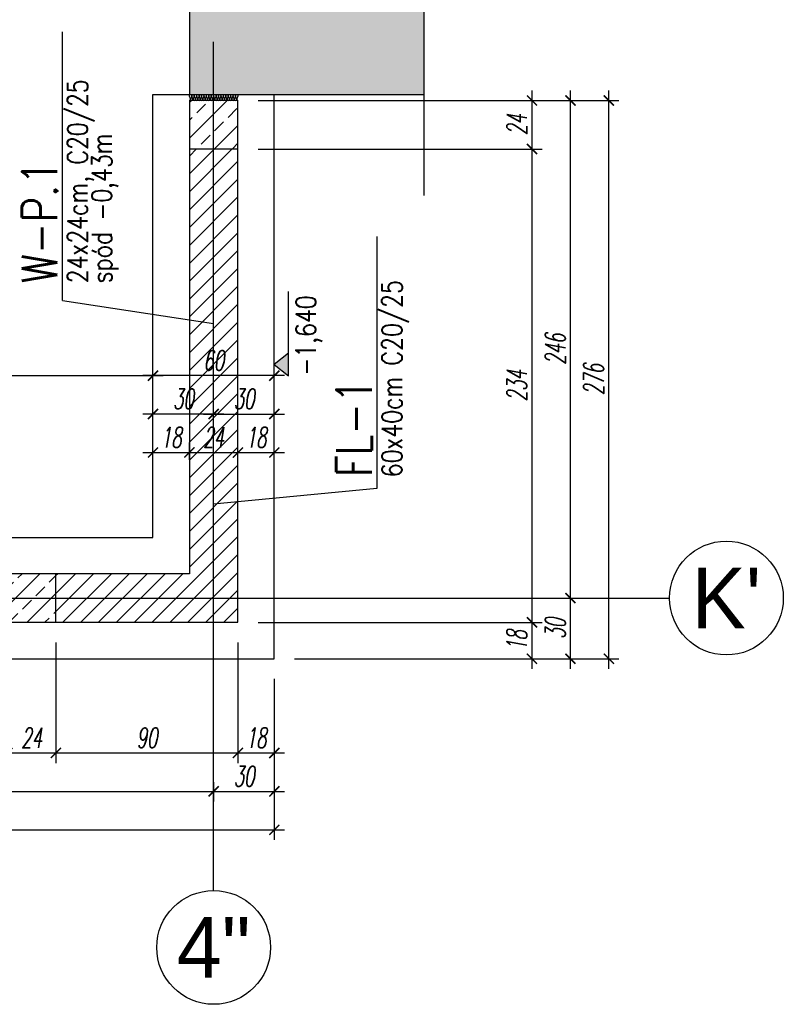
# Model space of a CAD drawing. Header units: millimetres. Extents: x -66901 to 936319, y -323998 to 488548.
# Tile 8 of 84: x 547000 to 550776, y -131907 to -127039. Entities that reach past the tile are written whole.
import ezdxf
from ezdxf.enums import TextEntityAlignment as Align
from ezdxf.lldxf.tags import DXFTag

# ---------------------------------------------------------------- set-up
doc = ezdxf.new("R2010")
doc.units = ezdxf.units.MM
doc.header["$LTSCALE"] = 5
doc.header["$MEASUREMENT"] = 0
for name, color, linetype in [('A-OCIEPLENIE', 3, 'Continuous'), ('K-HATCH', 8, 'Continuous'), ('K-OSIE', 1, 'CENTER'), ('K-SC_KON', 2, 'Continuous'), ('K-STROPY', 201, 'Continuous'), ('K-SŁUPY', 4, 'Continuous'), ('K-WYMIARY', 254, 'Continuous'), ('N-20', 254, 'Continuous'), ('N-20-RZEDNA', 254, 'Continuous'), ('N-25', 71, 'Continuous'), ('N-50', 4, 'Continuous'), ('POMOCNICZE', 8, 'DASHED2'), ('S-25', 71, 'Continuous'), ('S-35', 101, 'Continuous')]:
    doc.layers.add(name, color=color, linetype=linetype)
doc.styles.add('GENERATED_STYLE_3', font='txt')
doc.styles.add('ROMANS', font='romans.shx', dxfattribs={"width": 0.8, "oblique": 10})
doc.styles.add('WYMIARY', font='romans.shx', dxfattribs={"width": 0.6, "oblique": 10})
tags = doc.linetypes.add('CENTER', pattern=[2, 1.25, -0.25, 0.25, -0.25]).pattern_tags.tags
tags[10:11] = [DXFTag(74, 4), DXFTag(75, 0), DXFTag(340, '0'), DXFTag(46, 1.0), DXFTag(50, 0.0), DXFTag(44, 0.0), DXFTag(45, 0.0)]
tags[8:9] = [DXFTag(74, 4), DXFTag(75, 0), DXFTag(340, '0'), DXFTag(46, 1.0), DXFTag(50, 0.0), DXFTag(44, 0.0), DXFTag(45, 0.0)]
tags[6:7] = [DXFTag(74, 4), DXFTag(75, 0), DXFTag(340, '0'), DXFTag(46, 1.0), DXFTag(50, 0.0), DXFTag(44, 0.0), DXFTag(45, 0.0)]
tags[4:5] = [DXFTag(74, 4), DXFTag(75, 0), DXFTag(340, '0'), DXFTag(46, 1.0), DXFTag(50, 0.0), DXFTag(44, 0.0), DXFTag(45, 0.0)]
tags = doc.linetypes.add('DASHED2', pattern=[0.375, 0.25, -0.125]).pattern_tags.tags
tags[6:7] = [DXFTag(74, 4), DXFTag(75, 0), DXFTag(340, '0'), DXFTag(46, 1.0), DXFTag(50, 0.0), DXFTag(44, 0.0), DXFTag(45, 0.0)]
tags[4:5] = [DXFTag(74, 4), DXFTag(75, 0), DXFTag(340, '0'), DXFTag(46, 1.0), DXFTag(50, 0.0), DXFTag(44, 0.0), DXFTag(45, 0.0)]
doc.dimstyles.new('CM50', dxfattribs={"dimscale": 50, "dimtxt": 2, "dimasz": 1, "dimexe": 1, "dimexo": 2, "dimgap": 0.5, "dimtad": 1, "dimlfac": 0.1, "dimrnd": 0.5, "dimdsep": 46, "dimtxsty": 'WYMIARY', "dimblk": 'ARCHTICK', "dimcen": 0, "dimdle": 1, "dimclrd": 253, "dimclre": 251, "dimclrt": 30, "dimaunit": 1, "dimadec": 0, "dimazin": 0, "dimtfac": 1, "dimtix": 1, "dimtmove": 0, "dimatfit": 3, "dimldrblk": 'ARCHTICK', "dimfxl": 1, "dimtvp": 0.4, "dimtolj": 1, "dimarcsym": 0})

# ---------------------------------------------------------------- blocks, each defined once
blk = doc.blocks.new('_ArchTick')
at = {"color": 0, "linetype": 'ByBlock', "const_width": 0.15}
blk.add_lwpolyline([(-0.5, -0.5), (0.5, 0.5)], dxfattribs=at)
blk = doc.blocks.new('*D880')
at = {"layer": 'Defpoints', "color": 0, "transparency": 16777216}
for p in [(548079, -130018.2), (549533, -130018.2), (548259, -130198.2)]:
    blk.add_point(p, dxfattribs=at)
at = {"layer": 'K-WYMIARY', "color": 253, "lineweight": -2, "transparency": 16777216}
blk.add_line((549533, -130248.2), (549533, -129968.2), dxfattribs=at)
at = {"layer": 'K-WYMIARY', "color": 251, "lineweight": -2, "transparency": 16777216}
for p, q in [((548179, -130018.2), (549583, -130018.2)), ((548359, -130198.2), (549583, -130198.2))]:
    blk.add_line(p, q, dxfattribs=at)
at = {"layer": 'K-WYMIARY', "color": 253, "lineweight": -2, "transparency": 16777216, "xscale": 50, "yscale": 50, "zscale": 50}
for p, rotation in [((549533, -130018.2), 90), ((549533, -130198.2), 270)]:
    blk.add_blockref('_ArchTick', p, dxfattribs=dict(at, rotation=rotation))
at = {"layer": 'K-WYMIARY', "color": 30, "transparency": 16777216, "insert": (549458, -130108.2), "char_height": 100, "attachment_point": 5, "rotation": 90, "style": 'WYMIARY'}
blk.add_mtext('\\A1;18', dxfattribs=at)
blk = doc.blocks.new('*D881')
at = {"layer": 'Defpoints', "color": 0, "transparency": 16777216}
for p in [(548079, -127678.2), (549533, -127678.2), (548079, -130018.2)]:
    blk.add_point(p, dxfattribs=at)
at = {"layer": 'K-WYMIARY', "color": 253, "lineweight": -2, "transparency": 16777216}
blk.add_line((549533, -130068.2), (549533, -127628.2), dxfattribs=at)
at = {"layer": 'K-WYMIARY', "color": 251, "lineweight": -2, "transparency": 16777216}
for p, q in [((548179, -127678.2), (549583, -127678.2)), ((548179, -130018.2), (549583, -130018.2))]:
    blk.add_line(p, q, dxfattribs=at)
at = {"layer": 'K-WYMIARY', "color": 253, "lineweight": -2, "transparency": 16777216, "xscale": 50, "yscale": 50, "zscale": 50}
for p, rotation in [((549533, -127678.2), 90), ((549533, -130018.2), 270)]:
    blk.add_blockref('_ArchTick', p, dxfattribs=dict(at, rotation=rotation))
at = {"layer": 'K-WYMIARY', "color": 30, "transparency": 16777216, "insert": (549458, -128848.2), "char_height": 100, "attachment_point": 5, "rotation": 90, "style": 'WYMIARY'}
blk.add_mtext('\\A1;234', dxfattribs=at)
blk = doc.blocks.new('*D882')
at = {"layer": 'Defpoints', "color": 0, "transparency": 16777216}
for p in [(548079, -127438.2), (549533, -127438.2), (548079, -127678.2)]:
    blk.add_point(p, dxfattribs=at)
at = {"layer": 'K-WYMIARY', "color": 253, "lineweight": -2, "transparency": 16777216}
blk.add_line((549533, -127728.2), (549533, -127388.2), dxfattribs=at)
at = {"layer": 'K-WYMIARY', "color": 251, "lineweight": -2, "transparency": 16777216}
for p, q in [((548179, -127438.2), (549583, -127438.2)), ((548179, -127678.2), (549583, -127678.2))]:
    blk.add_line(p, q, dxfattribs=at)
at = {"layer": 'K-WYMIARY', "color": 253, "lineweight": -2, "transparency": 16777216, "xscale": 50, "yscale": 50, "zscale": 50}
for p, rotation in [((549533, -127438.2), 90), ((549533, -127678.2), 270)]:
    blk.add_blockref('_ArchTick', p, dxfattribs=dict(at, rotation=rotation))
at = {"layer": 'K-WYMIARY', "color": 30, "transparency": 16777216, "insert": (549458, -127558.2), "char_height": 100, "attachment_point": 5, "rotation": 90, "style": 'WYMIARY'}
blk.add_mtext('\\A1;24', dxfattribs=at)
blk = doc.blocks.new('*D883')
at = {"layer": 'Defpoints', "color": 0, "transparency": 16777216}
for p in [(549533, -129898.2), (549723, -129898.2), (548259, -130198.2)]:
    blk.add_point(p, dxfattribs=at)
at = {"layer": 'K-WYMIARY', "color": 253, "lineweight": -2, "transparency": 16777216}
blk.add_line((549723, -130248.2), (549723, -129848.2), dxfattribs=at)
at = {"layer": 'K-WYMIARY', "color": 251, "lineweight": -2, "transparency": 16777216}
for p, q in [((549633, -129898.2), (549773, -129898.2)), ((548359, -130198.2), (549773, -130198.2))]:
    blk.add_line(p, q, dxfattribs=at)
at = {"layer": 'K-WYMIARY', "color": 253, "lineweight": -2, "transparency": 16777216, "xscale": 50, "yscale": 50, "zscale": 50}
for p, rotation in [((549723, -129898.2), 90), ((549723, -130198.2), 270)]:
    blk.add_blockref('_ArchTick', p, dxfattribs=dict(at, rotation=rotation))
at = {"layer": 'K-WYMIARY', "color": 30, "transparency": 16777216, "insert": (549648, -130048.2), "char_height": 100, "attachment_point": 5, "rotation": 90, "style": 'WYMIARY'}
blk.add_mtext('\\A1;30', dxfattribs=at)
blk = doc.blocks.new('*D884')
at = {"layer": 'Defpoints', "color": 0, "transparency": 16777216}
for p in [(548079, -127438.2), (549723, -127438.2), (549533, -129898.2)]:
    blk.add_point(p, dxfattribs=at)
at = {"layer": 'K-WYMIARY', "color": 253, "lineweight": -2, "transparency": 16777216}
blk.add_line((549723, -129948.2), (549723, -127388.2), dxfattribs=at)
at = {"layer": 'K-WYMIARY', "color": 251, "lineweight": -2, "transparency": 16777216}
for p, q in [((548179, -127438.2), (549773, -127438.2)), ((549633, -129898.2), (549773, -129898.2))]:
    blk.add_line(p, q, dxfattribs=at)
at = {"layer": 'K-WYMIARY', "color": 253, "lineweight": -2, "transparency": 16777216, "xscale": 50, "yscale": 50, "zscale": 50}
for p, rotation in [((549723, -127438.2), 90), ((549723, -129898.2), 270)]:
    blk.add_blockref('_ArchTick', p, dxfattribs=dict(at, rotation=rotation))
at = {"layer": 'K-WYMIARY', "color": 30, "transparency": 16777216, "insert": (549648, -128668.2), "char_height": 100, "attachment_point": 5, "rotation": 90, "style": 'WYMIARY'}
blk.add_mtext('\\A1;246', dxfattribs=at)
blk = doc.blocks.new('*D885')
at = {"layer": 'Defpoints', "color": 0, "transparency": 16777216}
for p in [(548079, -127438.2), (549913, -127438.2), (548259, -130198.2)]:
    blk.add_point(p, dxfattribs=at)
at = {"layer": 'K-WYMIARY', "color": 253, "lineweight": -2, "transparency": 16777216}
blk.add_line((549913, -130248.2), (549913, -127388.2), dxfattribs=at)
at = {"layer": 'K-WYMIARY', "color": 251, "lineweight": -2, "transparency": 16777216}
for p, q in [((548179, -127438.2), (549963, -127438.2)), ((548359, -130198.2), (549963, -130198.2))]:
    blk.add_line(p, q, dxfattribs=at)
at = {"layer": 'K-WYMIARY', "color": 253, "lineweight": -2, "transparency": 16777216, "xscale": 50, "yscale": 50, "zscale": 50}
for p, rotation in [((549913, -127438.2), 90), ((549913, -130198.2), 270)]:
    blk.add_blockref('_ArchTick', p, dxfattribs=dict(at, rotation=rotation))
at = {"layer": 'K-WYMIARY', "color": 30, "transparency": 16777216, "insert": (549838, -128818.2), "char_height": 100, "attachment_point": 5, "rotation": 90, "style": 'WYMIARY'}
blk.add_mtext('\\A1;276', dxfattribs=at)
blk = doc.blocks.new('*D911')
at = {"layer": 'Defpoints', "color": 0, "transparency": 16777216}
for p in [(546939, -130018.2), (547179, -130018.2), (547179, -130664)]:
    blk.add_point(p, dxfattribs=at)
at = {"layer": 'K-WYMIARY', "color": 251, "lineweight": -2, "transparency": 16777216}
for p, q in [((546939, -130118.2), (546939, -130714)), ((547179, -130118.2), (547179, -130714))]:
    blk.add_line(p, q, dxfattribs=at)
at = {"layer": 'K-WYMIARY', "color": 253, "lineweight": -2, "transparency": 16777216}
blk.add_line((546889, -130664), (547229, -130664), dxfattribs=at)
at = {"layer": 'K-WYMIARY', "color": 253, "lineweight": -2, "transparency": 16777216, "xscale": 50, "yscale": 50, "zscale": 50, "rotation": 180}
blk.add_blockref('_ArchTick', (546939, -130664), dxfattribs=at)
at = {"layer": 'K-WYMIARY', "color": 253, "lineweight": -2, "transparency": 16777216, "xscale": 50, "yscale": 50, "zscale": 50}
blk.add_blockref('_ArchTick', (547179, -130664), dxfattribs=at)
at = {"layer": 'K-WYMIARY', "color": 30, "transparency": 16777216, "insert": (547059, -130589), "char_height": 100, "attachment_point": 5, "style": 'WYMIARY'}
blk.add_mtext('\\A1;24', dxfattribs=at)
blk = doc.blocks.new('*D912')
at = {"layer": 'Defpoints', "color": 0, "transparency": 16777216}
for p in [(547179, -130018.2), (548079, -130018.2), (548079, -130664)]:
    blk.add_point(p, dxfattribs=at)
at = {"layer": 'K-WYMIARY', "color": 251, "lineweight": -2, "transparency": 16777216}
for p, q in [((547179, -130118.2), (547179, -130714)), ((548079, -130118.2), (548079, -130714))]:
    blk.add_line(p, q, dxfattribs=at)
at = {"layer": 'K-WYMIARY', "color": 253, "lineweight": -2, "transparency": 16777216}
blk.add_line((547129, -130664), (548129, -130664), dxfattribs=at)
at = {"layer": 'K-WYMIARY', "color": 253, "lineweight": -2, "transparency": 16777216, "xscale": 50, "yscale": 50, "zscale": 50, "rotation": 180}
blk.add_blockref('_ArchTick', (547179, -130664), dxfattribs=at)
at = {"layer": 'K-WYMIARY', "color": 253, "lineweight": -2, "transparency": 16777216, "xscale": 50, "yscale": 50, "zscale": 50}
blk.add_blockref('_ArchTick', (548079, -130664), dxfattribs=at)
at = {"layer": 'K-WYMIARY', "color": 30, "transparency": 16777216, "insert": (547629, -130589), "char_height": 100, "attachment_point": 5, "style": 'WYMIARY'}
blk.add_mtext('\\A1;90', dxfattribs=at)
blk = doc.blocks.new('*D913')
at = {"layer": 'Defpoints', "color": 0, "transparency": 16777216}
for p in [(548079, -130018.2), (548259, -130198.2), (548259, -130664)]:
    blk.add_point(p, dxfattribs=at)
at = {"layer": 'K-WYMIARY', "color": 251, "lineweight": -2, "transparency": 16777216}
for p, q in [((548079, -130118.2), (548079, -130714)), ((548259, -130298.2), (548259, -130714))]:
    blk.add_line(p, q, dxfattribs=at)
at = {"layer": 'K-WYMIARY', "color": 253, "lineweight": -2, "transparency": 16777216}
blk.add_line((548029, -130664), (548309, -130664), dxfattribs=at)
at = {"layer": 'K-WYMIARY', "color": 253, "lineweight": -2, "transparency": 16777216, "xscale": 50, "yscale": 50, "zscale": 50, "rotation": 180}
blk.add_blockref('_ArchTick', (548079, -130664), dxfattribs=at)
at = {"layer": 'K-WYMIARY', "color": 253, "lineweight": -2, "transparency": 16777216, "xscale": 50, "yscale": 50, "zscale": 50}
blk.add_blockref('_ArchTick', (548259, -130664), dxfattribs=at)
at = {"layer": 'K-WYMIARY', "color": 30, "transparency": 16777216, "insert": (548169, -130589), "char_height": 100, "attachment_point": 5, "style": 'WYMIARY'}
blk.add_mtext('\\A1;18', dxfattribs=at)
blk = doc.blocks.new('*D932')
at = {"layer": 'Defpoints', "color": 0, "transparency": 16777216}
for p in [(547839, -129178.5), (547659, -129314), (547839, -129314)]:
    blk.add_point(p, dxfattribs=at)
at = {"layer": 'K-WYMIARY', "color": 251, "lineweight": -2, "transparency": 16777216}
for p, q in [((547659, -129214), (547659, -129128.5)), ((547839, -129214), (547839, -129128.5))]:
    blk.add_line(p, q, dxfattribs=at)
at = {"layer": 'K-WYMIARY', "color": 253, "lineweight": -2, "transparency": 16777216}
blk.add_line((547609, -129178.5), (547889, -129178.5), dxfattribs=at)
at = {"layer": 'K-WYMIARY', "color": 253, "lineweight": -2, "transparency": 16777216, "xscale": 50, "yscale": 50, "zscale": 50, "rotation": 180}
blk.add_blockref('_ArchTick', (547659, -129178.5), dxfattribs=at)
at = {"layer": 'K-WYMIARY', "color": 253, "lineweight": -2, "transparency": 16777216, "xscale": 50, "yscale": 50, "zscale": 50}
blk.add_blockref('_ArchTick', (547839, -129178.5), dxfattribs=at)
at = {"layer": 'K-WYMIARY', "color": 30, "transparency": 16777216, "insert": (547749, -129103.5), "char_height": 100, "attachment_point": 5, "style": 'WYMIARY'}
blk.add_mtext('\\A1;18', dxfattribs=at)
blk = doc.blocks.new('*D933')
at = {"layer": 'Defpoints', "color": 0, "transparency": 16777216}
for p in [(548079, -129178.5), (548079, -129244.5), (547839, -129314)]:
    blk.add_point(p, dxfattribs=at)
at = {"layer": 'K-WYMIARY', "color": 251, "lineweight": -2, "transparency": 16777216}
for p, q in [((547839, -129214), (547839, -129128.5)), ((548079, -129144.5), (548079, -129128.5))]:
    blk.add_line(p, q, dxfattribs=at)
at = {"layer": 'K-WYMIARY', "color": 253, "lineweight": -2, "transparency": 16777216}
blk.add_line((547789, -129178.5), (548129, -129178.5), dxfattribs=at)
at = {"layer": 'K-WYMIARY', "color": 253, "lineweight": -2, "transparency": 16777216, "xscale": 50, "yscale": 50, "zscale": 50, "rotation": 180}
blk.add_blockref('_ArchTick', (547839, -129178.5), dxfattribs=at)
at = {"layer": 'K-WYMIARY', "color": 253, "lineweight": -2, "transparency": 16777216, "xscale": 50, "yscale": 50, "zscale": 50}
blk.add_blockref('_ArchTick', (548079, -129178.5), dxfattribs=at)
at = {"layer": 'K-WYMIARY', "color": 30, "transparency": 16777216, "insert": (547959, -129103.5), "char_height": 100, "attachment_point": 5, "style": 'WYMIARY'}
blk.add_mtext('\\A1;24', dxfattribs=at)
blk = doc.blocks.new('*D934')
at = {"layer": 'Defpoints', "color": 0, "transparency": 16777216}
for p in [(548259, -129178.5), (548079, -129244.5), (548259, -129244.5)]:
    blk.add_point(p, dxfattribs=at)
at = {"layer": 'K-WYMIARY', "color": 251, "lineweight": -2, "transparency": 16777216}
for p, q in [((548079, -129144.5), (548079, -129128.5)), ((548259, -129144.5), (548259, -129128.5))]:
    blk.add_line(p, q, dxfattribs=at)
at = {"layer": 'K-WYMIARY', "color": 253, "lineweight": -2, "transparency": 16777216}
blk.add_line((548029, -129178.5), (548309, -129178.5), dxfattribs=at)
at = {"layer": 'K-WYMIARY', "color": 253, "lineweight": -2, "transparency": 16777216, "xscale": 50, "yscale": 50, "zscale": 50, "rotation": 180}
blk.add_blockref('_ArchTick', (548079, -129178.5), dxfattribs=at)
at = {"layer": 'K-WYMIARY', "color": 253, "lineweight": -2, "transparency": 16777216, "xscale": 50, "yscale": 50, "zscale": 50}
blk.add_blockref('_ArchTick', (548259, -129178.5), dxfattribs=at)
at = {"layer": 'K-WYMIARY', "color": 30, "transparency": 16777216, "insert": (548169, -129103.5), "char_height": 100, "attachment_point": 5, "style": 'WYMIARY'}
blk.add_mtext('\\A1;18', dxfattribs=at)
blk = doc.blocks.new('*D935')
at = {"layer": 'Defpoints', "color": 0, "transparency": 16777216}
for p in [(548259, -128988.5), (547959, -129053.5), (548259, -129054.5)]:
    blk.add_point(p, dxfattribs=at)
at = {"layer": 'K-WYMIARY', "color": 251, "lineweight": -2, "transparency": 16777216}
for p, q in [((547959, -128953.5), (547959, -128938.5)), ((548259, -128954.5), (548259, -128938.5))]:
    blk.add_line(p, q, dxfattribs=at)
at = {"layer": 'K-WYMIARY', "color": 253, "lineweight": -2, "transparency": 16777216}
blk.add_line((547909, -128988.5), (548309, -128988.5), dxfattribs=at)
at = {"layer": 'K-WYMIARY', "color": 253, "lineweight": -2, "transparency": 16777216, "xscale": 50, "yscale": 50, "zscale": 50, "rotation": 180}
blk.add_blockref('_ArchTick', (547959, -128988.5), dxfattribs=at)
at = {"layer": 'K-WYMIARY', "color": 253, "lineweight": -2, "transparency": 16777216, "xscale": 50, "yscale": 50, "zscale": 50}
blk.add_blockref('_ArchTick', (548259, -128988.5), dxfattribs=at)
at = {"layer": 'K-WYMIARY', "color": 30, "transparency": 16777216, "insert": (548109, -128913.5), "char_height": 100, "attachment_point": 5, "style": 'WYMIARY'}
blk.add_mtext('\\A1;30', dxfattribs=at)
blk = doc.blocks.new('*D936')
at = {"layer": 'Defpoints', "color": 0, "transparency": 16777216}
for p in [(547659, -128988.5), (547659, -129054.5), (547959, -129053.5)]:
    blk.add_point(p, dxfattribs=at)
at = {"layer": 'K-WYMIARY', "color": 251, "lineweight": -2, "transparency": 16777216}
for p, q in [((547659, -128954.5), (547659, -128938.5)), ((547959, -128953.5), (547959, -128938.5))]:
    blk.add_line(p, q, dxfattribs=at)
at = {"layer": 'K-WYMIARY', "color": 253, "lineweight": -2, "transparency": 16777216}
blk.add_line((548009, -128988.5), (547609, -128988.5), dxfattribs=at)
at = {"layer": 'K-WYMIARY', "color": 253, "lineweight": -2, "transparency": 16777216, "xscale": 50, "yscale": 50, "zscale": 50, "rotation": 180}
blk.add_blockref('_ArchTick', (547659, -128988.5), dxfattribs=at)
at = {"layer": 'K-WYMIARY', "color": 253, "lineweight": -2, "transparency": 16777216, "xscale": 50, "yscale": 50, "zscale": 50}
blk.add_blockref('_ArchTick', (547959, -128988.5), dxfattribs=at)
at = {"layer": 'K-WYMIARY', "color": 30, "transparency": 16777216, "insert": (547809, -128913.5), "char_height": 100, "attachment_point": 5, "style": 'WYMIARY'}
blk.add_mtext('\\A1;30', dxfattribs=at)
blk = doc.blocks.new('*D937')
at = {"layer": 'Defpoints', "color": 0, "transparency": 16777216}
for p in [(547659, -128798.5), (547659, -128864.5), (548259, -128874)]:
    blk.add_point(p, dxfattribs=at)
at = {"layer": 'K-WYMIARY', "color": 251, "lineweight": -2, "transparency": 16777216}
for p, q in [((547659, -128764.5), (547659, -128748.5)), ((548259, -128774), (548259, -128748.5))]:
    blk.add_line(p, q, dxfattribs=at)
at = {"layer": 'K-WYMIARY', "color": 253, "lineweight": -2, "transparency": 16777216}
blk.add_line((548309, -128798.5), (547609, -128798.5), dxfattribs=at)
at = {"layer": 'K-WYMIARY', "color": 253, "lineweight": -2, "transparency": 16777216, "xscale": 50, "yscale": 50, "zscale": 50, "rotation": 180}
blk.add_blockref('_ArchTick', (547659, -128798.5), dxfattribs=at)
at = {"layer": 'K-WYMIARY', "color": 253, "lineweight": -2, "transparency": 16777216, "xscale": 50, "yscale": 50, "zscale": 50}
blk.add_blockref('_ArchTick', (548259, -128798.5), dxfattribs=at)
at = {"layer": 'K-WYMIARY', "color": 30, "transparency": 16777216, "insert": (547959, -128723.5), "char_height": 100, "attachment_point": 5, "style": 'WYMIARY'}
blk.add_mtext('\\A1;60', dxfattribs=at)
blk = doc.blocks.new('*D940')
at = {"layer": 'Defpoints', "color": 0, "transparency": 16777216}
for p in [(547659, -128798.5), (544349, -128874), (547659, -128860)]:
    blk.add_point(p, dxfattribs=at)
at = {"layer": 'K-WYMIARY', "color": 251, "lineweight": -2, "transparency": 16777216}
for p, q in [((544349, -128774), (544349, -128748.5)), ((547659, -128760), (547659, -128748.5))]:
    blk.add_line(p, q, dxfattribs=at)
at = {"layer": 'K-WYMIARY', "color": 253, "lineweight": -2, "transparency": 16777216}
blk.add_line((544299, -128798.5), (547709, -128798.5), dxfattribs=at)
at = {"layer": 'K-WYMIARY', "color": 253, "lineweight": -2, "transparency": 16777216, "xscale": 50, "yscale": 50, "zscale": 50, "rotation": 180}
blk.add_blockref('_ArchTick', (544349, -128798.5), dxfattribs=at)
at = {"layer": 'K-WYMIARY', "color": 253, "lineweight": -2, "transparency": 16777216, "xscale": 50, "yscale": 50, "zscale": 50}
blk.add_blockref('_ArchTick', (547659, -128798.5), dxfattribs=at)
at = {"layer": 'K-WYMIARY', "color": 30, "transparency": 16777216, "insert": (546004, -128723.5), "char_height": 100, "attachment_point": 5, "style": 'WYMIARY'}
blk.add_mtext('\\A1;331', dxfattribs=at)
blk = doc.blocks.new('*D944')
at = {"layer": 'Defpoints', "color": 0, "transparency": 16777216}
for p in [(544049, -130737.5), (547959, -130709), (547959, -130854)]:
    blk.add_point(p, dxfattribs=at)
at = {"layer": 'K-WYMIARY', "color": 251, "lineweight": -2, "transparency": 16777216}
for p, q in [((544049, -130837.5), (544049, -130904)), ((547959, -130809), (547959, -130904))]:
    blk.add_line(p, q, dxfattribs=at)
at = {"layer": 'K-WYMIARY', "color": 253, "lineweight": -2, "transparency": 16777216}
blk.add_line((543999, -130854), (548009, -130854), dxfattribs=at)
at = {"layer": 'K-WYMIARY', "color": 253, "lineweight": -2, "transparency": 16777216, "xscale": 50, "yscale": 50, "zscale": 50, "rotation": 180}
blk.add_blockref('_ArchTick', (544049, -130854), dxfattribs=at)
at = {"layer": 'K-WYMIARY', "color": 253, "lineweight": -2, "transparency": 16777216, "xscale": 50, "yscale": 50, "zscale": 50}
blk.add_blockref('_ArchTick', (547959, -130854), dxfattribs=at)
at = {"layer": 'K-WYMIARY', "color": 30, "transparency": 16777216, "insert": (546004, -130779), "char_height": 100, "attachment_point": 5, "style": 'WYMIARY'}
blk.add_mtext('\\A1;391', dxfattribs=at)
blk = doc.blocks.new('*D945')
at = {"layer": 'Defpoints', "color": 0, "transparency": 16777216}
for p in [(548259, -130198.2), (547959, -130709), (548259, -130854)]:
    blk.add_point(p, dxfattribs=at)
at = {"layer": 'K-WYMIARY', "color": 251, "lineweight": -2, "transparency": 16777216}
for p, q in [((548259, -130298.2), (548259, -130904)), ((547959, -130809), (547959, -130904))]:
    blk.add_line(p, q, dxfattribs=at)
at = {"layer": 'K-WYMIARY', "color": 253, "lineweight": -2, "transparency": 16777216}
blk.add_line((547909, -130854), (548309, -130854), dxfattribs=at)
at = {"layer": 'K-WYMIARY', "color": 253, "lineweight": -2, "transparency": 16777216, "xscale": 50, "yscale": 50, "zscale": 50, "rotation": 180}
blk.add_blockref('_ArchTick', (547959, -130854), dxfattribs=at)
at = {"layer": 'K-WYMIARY', "color": 253, "lineweight": -2, "transparency": 16777216, "xscale": 50, "yscale": 50, "zscale": 50}
blk.add_blockref('_ArchTick', (548259, -130854), dxfattribs=at)
at = {"layer": 'K-WYMIARY', "color": 30, "transparency": 16777216, "insert": (548109, -130779), "char_height": 100, "attachment_point": 5, "style": 'WYMIARY'}
blk.add_mtext('\\A1;30', dxfattribs=at)
blk = doc.blocks.new('*D946')
at = {"layer": 'Defpoints', "color": 0, "transparency": 16777216}
for p in [(534619, -130198.2), (548259, -130198.2), (548259, -131044)]:
    blk.add_point(p, dxfattribs=at)
at = {"layer": 'K-WYMIARY', "color": 251, "lineweight": -2, "transparency": 16777216}
for p, q in [((534619, -130298.2), (534619, -131094)), ((548259, -130298.2), (548259, -131094))]:
    blk.add_line(p, q, dxfattribs=at)
at = {"layer": 'K-WYMIARY', "color": 253, "lineweight": -2, "transparency": 16777216}
blk.add_line((534569, -131044), (548309, -131044), dxfattribs=at)
at = {"layer": 'K-WYMIARY', "color": 253, "lineweight": -2, "transparency": 16777216, "xscale": 50, "yscale": 50, "zscale": 50, "rotation": 180}
blk.add_blockref('_ArchTick', (534619, -131044), dxfattribs=at)
at = {"layer": 'K-WYMIARY', "color": 253, "lineweight": -2, "transparency": 16777216, "xscale": 50, "yscale": 50, "zscale": 50}
blk.add_blockref('_ArchTick', (548259, -131044), dxfattribs=at)
at = {"layer": 'K-WYMIARY', "color": 30, "transparency": 16777216, "insert": (541439, -130969), "char_height": 100, "attachment_point": 5, "style": 'WYMIARY'}
blk.add_mtext('\\A1;1364', dxfattribs=at)

msp = doc.modelspace()

# ---------------------------------------------------------------- hatches: boundary and pattern name
at = {"layer": 'K-HATCH', "lineweight": 0}
h = msp.add_hatch(dxfattribs=at)
h.set_pattern_fill('DASH', color=256, scale=500, angle=45, style=0)
h.paths.add_polyline_path([(536694, -125438.152), (536459, -125438.152), (536459, -125868.152), (536694, -125868.152)])
h.paths.add_polyline_path([(538209, -125438.152), (536694, -125438.152), (536694, -125868.152), (538209, -125868.152)])
h.paths.add_polyline_path([(544049, -125438.152), (538209, -125438.152), (538209, -125868.152), (544049, -125868.152)])
h.paths.add_polyline_path([(548499, -125438.152), (544049, -125438.152), (544049, -125868.152), (547839, -125868.152), (547839, -127408.152), (548999, -127408.152), (548999, -126978.152), (548499, -126978.152)])
h.paths.add_polyline_path([(542824, -125933.86), (542824, -125832.443), (542974, -125832.443), (542974, -125933.86)], flags=9)
at = {"layer": 'K-HATCH'}
h = msp.add_hatch(dxfattribs=at)
h.set_pattern_fill('ANSI33', color=256, scale=500, style=0)
h.paths.add_polyline_path([(548079, -127438.152), (547959, -127438.152), (547959, -127678.152), (548079, -127678.152)])
h.paths.add_polyline_path([(547959, -127438.152), (547839, -127438.152), (547839, -127678.152), (547959, -127678.152)])
at = {"layer": 'K-HATCH', "lineweight": 0}
h = msp.add_hatch(dxfattribs=at)
h.set_pattern_fill('ANSI31', color=256, scale=500, style=0)
h.paths.add_polyline_path([(546939, -129778.152), (545439, -129778.152), (545439, -129898.152), (546939, -129898.152)])
h.paths.add_polyline_path([(546939, -129898.152), (545439, -129898.152), (545439, -130018.152), (546939, -130018.152)])
h.paths.add_polyline_path([(547959, -129898.152), (547179, -129898.152), (547179, -130018.152), (547959, -130018.152)])
h.paths.add_polyline_path([(547959, -127678.152), (547839, -127678.152), (547839, -129778.152), (547179, -129778.152), (547179, -129898.152), (547959, -129898.152)])
h.paths.add_polyline_path([(548079, -127678.152), (547959, -127678.152), (547959, -129898.152), (548079, -129898.152)])
h.paths.add_polyline_path([(548079, -129898.152), (547959, -129898.152), (547959, -130018.152), (548079, -130018.152)])
h.paths.add_polyline_path([(547881.061, -129028.5), (548036.939, -129028.5), (548036.939, -129178.5), (547881.061, -129178.5)], flags=9)
h.paths.add_polyline_path([(547731.399, -128838.5), (547886.601, -128838.5), (547886.601, -128988.5), (547731.399, -128988.5)], flags=25)
h.paths.add_polyline_path([(547883.837, -128648.5), (548034.163, -128648.5), (548034.163, -128798.5), (547883.837, -128798.5)], flags=9)
h.paths.add_polyline_path([(548031.399, -128838.5), (548186.601, -128838.5), (548186.601, -128988.5), (548031.399, -128988.5)], flags=9)
at = {"layer": 'K-HATCH'}
h = msp.add_hatch(dxfattribs=at)
h.set_pattern_fill('ANSI33', color=256, scale=500, style=0)
h.paths.add_polyline_path([(545439, -129778.152), (545199, -129778.152), (545199, -129898.152), (545439, -129898.152)])
h.paths.add_polyline_path([(545439, -129898.152), (545199, -129898.152), (545199, -130018.152), (545439, -130018.152)])
h.paths.add_polyline_path([(547179, -129778.152), (546939, -129778.152), (546939, -129898.152), (547179, -129898.152)])
h.paths.add_polyline_path([(547179, -129898.152), (546939, -129898.152), (546939, -130018.152), (547179, -130018.152)])
at = {"layer": 'N-20-RZEDNA', "lineweight": 0}
msp.add_hatch(color=256, dxfattribs=at).paths.add_polyline_path([(548328.282, -128687), (548259, -128743), (548328.282, -128799)])

# ---------------------------------------------------------------- linework, layer by layer
at = {"layer": 'A-OCIEPLENIE'}
msp.add_lwpolyline([(547839, -127438.152, 0.53232259), (547844.559, -127429.893), (547839.391, -127416.281, -1.449322), (547850.609, -127416.281), (547845.441, -127429.893, 1.48562189), (547856.559, -127429.893), (547851.391, -127416.281, -1.449322), (547862.609, -127416.281), (547857.441, -127429.893, 1.48562189), (547868.559, -127429.893), (547863.391, -127416.281, -1.449322), (547874.609, -127416.281), (547869.441, -127429.893, 1.48562189), (547880.559, -127429.893), (547875.391, -127416.281, -1.449322), (547886.609, -127416.281), (547881.441, -127429.893, 1.48562189), (547892.559, -127429.893), (547887.391, -127416.281, -1.449322), (547898.609, -127416.281), (547893.441, -127429.893, 1.48562189), (547904.559, -127429.893), (547899.391, -127416.281, -1.449322), (547910.609, -127416.281), (547905.441, -127429.893, 1.48562189), (547916.559, -127429.893), (547911.391, -127416.281, -1.449322), (547922.609, -127416.281), (547917.441, -127429.893, 0.53232259), (547923, -127438.152, 0.53232259), (547928.559, -127429.893), (547923.391, -127416.281, -1.449322), (547934.609, -127416.281), (547929.441, -127429.893, 1.48562189), (547940.559, -127429.893), (547935.391, -127416.281, -1.449322), (547946.609, -127416.281), (547941.441, -127429.893, 1.48562189), (547952.559, -127429.893), (547947.391, -127416.281, -1.449322), (547958.609, -127416.281), (547953.441, -127429.893, 1.48562189), (547964.559, -127429.893), (547959.391, -127416.281, -1.449322), (547970.609, -127416.281), (547965.441, -127429.893, 1.48562189), (547976.559, -127429.893), (547971.391, -127416.281, -1.449322), (547982.609, -127416.281), (547977.441, -127429.893, 1.48562189), (547988.559, -127429.893), (547983.391, -127416.281, -1.449322), (547994.609, -127416.281), (547989.441, -127429.893, 1.48562189), (548000.559, -127429.893), (547995.391, -127416.281, -0.52495815), (548001, -127408.152, -0.52495815), (548006.609, -127416.281), (548001.441, -127429.893, 1.48562189), (548012.559, -127429.893), (548007.391, -127416.281, -1.449322), (548018.609, -127416.281), (548013.441, -127429.893, 1.48562189), (548024.559, -127429.893), (548019.391, -127416.281, -1.449322), (548030.609, -127416.281), (548025.441, -127429.893, 1.48562189), (548036.559, -127429.893), (548031.391, -127416.281, -1.449322), (548042.609, -127416.281), (548037.441, -127429.893, 1.48562189), (548048.559, -127429.893), (548043.391, -127416.281, -1.449322), (548054.609, -127416.281), (548049.441, -127429.893, 1.48562189), (548060.559, -127429.893), (548055.391, -127416.281, -1.449322), (548066.609, -127416.281), (548061.441, -127429.893, 1.48562189), (548072.559, -127429.893), (548067.391, -127416.281, -1.449322), (548078.609, -127416.281), (548073.441, -127429.893, 0.53232259), (548079, -127438.152)], format="xyb", dxfattribs=at)
at = {"layer": 'K-OSIE'}
for p, q in [((547959, -131344), (547959, -127148.152)), ((533431, -129898.152), (550213, -129898.152))]:
    msp.add_line(p, q, dxfattribs=at)
for centre in [(550494.25, -129898.152), (547959, -131625.25)]:
    msp.add_circle(centre, 281.25, dxfattribs=at)
at = {"layer": 'K-SC_KON'}
for points in [[(547179, -130018.152), (548079, -130018.152), (548079, -127678.152)], [(547839, -127678.152), (547839, -129778.152)], [(547839, -129778.152), (547179, -129778.152)]]:
    msp.add_lwpolyline(points, dxfattribs=at)
at = {"layer": 'K-STROPY'}
for points in [[(534619, -127298.152), (534619, -130198.152), (548259, -130198.152), (548259, -127408.152)], [(544349, -127343.152), (544349, -129598.152), (547659, -129598.152), (547659, -127408.152), (547839, -127408.152)]]:
    msp.add_lwpolyline(points, dxfattribs=at)
at = {"layer": 'K-SŁUPY'}
for points in [[(547839, -127678.152), (548079, -127678.152), (548079, -127438.152), (547839, -127438.152)], [(546939, -130018.152), (547179, -130018.152), (547179, -129778.152), (546939, -129778.152)]]:
    msp.add_lwpolyline(points, close=True, dxfattribs=at)
at = {"layer": 'N-20'}
for p, q in [((547211, -128426.802), (547959, -128541.388)), ((548765.5, -129357.288), (547959, -129433.52))]:
    msp.add_line(p, q, dxfattribs=at)
at = {"layer": 'N-20-RZEDNA'}
msp.add_lwpolyline([(548328.282, -128687), (548259, -128743), (548328.282, -128799), (548328.282, -128383)], dxfattribs=at)
at = {"layer": 'N-25'}
msp.add_lwpolyline([(536459, -125868.152), (547839, -125868.152), (547839, -127408.152), (548999, -127408.152)], dxfattribs=at)
at = {"layer": 'POMOCNICZE'}
msp.add_line((548999, -127908.152), (548999, -124438.152), dxfattribs=at)
at = {"layer": 'S-25'}
for p, q in [((547211, -128426.802), (547211, -127099.68)), ((548765.5, -128111.192), (548765.5, -129357.288))]:
    msp.add_line(p, q, dxfattribs=at)

# ---------------------------------------------------------------- texts
at = {"layer": 'N-20-RZEDNA', "style": 'ROMANS', "width": 0.8}
msp.add_text('-1,640', height=100, rotation=90, dxfattribs=at).set_placement((548494.949, -128799), align=Align.BOTTOM_LEFT)
at = {"layer": 'N-50', "style": 'GENERATED_STYLE_3'}
for s, p in [("K'", (550494.25, -129898.152)), ('4"', (547959, -131625.25))]:
    msp.add_text(s, height=300, dxfattribs=at).set_placement(p, align=Align.MIDDLE)
at = {"layer": 'S-25', "style": 'ROMANS', "width": 0.8}
for s, p in [('24x24cm, C20/25', (547336, -128341.5)), ('spód -0,43m', (547456, -128341.5)), ('60x40cm C20/25', (548890.5, -129300.5))]:
    msp.add_text(s, height=100, rotation=90, dxfattribs=at).set_placement(p)
at = {"layer": 'S-35', "style": 'ROMANS', "width": 0.8}
for s, p in [('W-P.1', (547186, -128341.5)), ('FL-1', (548740.5, -129300.5))]:
    msp.add_text(s, height=175, rotation=90, dxfattribs=at).set_placement(p)

# ---------------------------------------------------------------- dimensions: what is measured, and where the dimension line sits
at = {"layer": 'K-WYMIARY'}
for base, p1, p2, picture, middle in [((549533, -127438.152), (548079, -127678.152), (548079, -127438.152), '*D882', (549458, -127558.152)), ((549723, -127438.152), (549533, -129898.152), (548079, -127438.152), '*D884', (549648, -128668.152)), ((549913, -127438.152), (548259, -130198.152), (548079, -127438.152), '*D885', (549838, -128818.152)), ((549533, -127678.152), (548079, -130018.152), (548079, -127678.152), '*D881', (549458, -128848.152)), ((549723, -129898.152), (548259, -130198.152), (549533, -129898.152), '*D883', (549648, -130048.152))]:
    dim = msp.add_linear_dim(base=base, p1=p1, p2=p2, angle=90, dimstyle='CM50', override={"dimtmove": 1}, dxfattribs=at)
    dim.commit()
    dim.dimension.update_dxf_attribs({"geometry": picture, "text_midpoint": middle})
for base, p1, p2, picture, middle in [((547659, -128798.5), (544349, -128874), (547659, -128860), '*D940', (546004, -128723.5)), ((547659, -128798.5), (548259, -128874), (547659, -128864.5), '*D937', (547959, -128723.5)), ((547659, -128988.5), (547959, -129053.5), (547659, -129054.5), '*D936', (547809, -128913.5)), ((548259, -128988.5), (547959, -129053.5), (548259, -129054.5), '*D935', (548109, -128913.5)), ((548079, -129178.5), (547839, -129314), (548079, -129244.5), '*D933', (547959, -129103.5)), ((548259, -129178.5), (548079, -129244.5), (548259, -129244.5), '*D934', (548169, -129103.5)), ((547179, -130664), (546939, -130018.152), (547179, -130018.152), '*D911', (547059, -130589)), ((548079, -130664), (547179, -130018.152), (548079, -130018.152), '*D912', (547629, -130589)), ((548259, -130664), (548079, -130018.152), (548259, -130198.152), '*D913', (548169, -130589)), ((548259, -131044), (534619, -130198.152), (548259, -130198.152), '*D946', (541439, -130969)), ((548259, -130854), (547959, -130709), (548259, -130198.152), '*D945', (548109, -130779)), ((547959, -130854), (544049, -130737.5), (547959, -130709), '*D944', (546004, -130779))]:
    dim = msp.add_linear_dim(base=base, p1=p1, p2=p2, dimstyle='CM50', override={"dimtmove": 1}, dxfattribs=at)
    dim.commit()
    dim.dimension.update_dxf_attribs({"geometry": picture, "text_midpoint": middle})
dim = msp.add_linear_dim(base=(547839, -129178.5), p1=(547659, -129314), p2=(547839, -129314), dimstyle='CM50', dxfattribs=at)
dim.commit()
dim.dimension.update_dxf_attribs({"geometry": '*D932', "text_midpoint": (547749, -129103.5)})
dim = msp.add_linear_dim(base=(549533, -130018.152), p1=(548259, -130198.152), p2=(548079, -130018.152), angle=90, dimstyle='CM50', dxfattribs=at)
dim.commit()
dim.dimension.update_dxf_attribs({"geometry": '*D880', "text_midpoint": (549458, -130108.152)})

doc.saveas('drawing.dxf')
